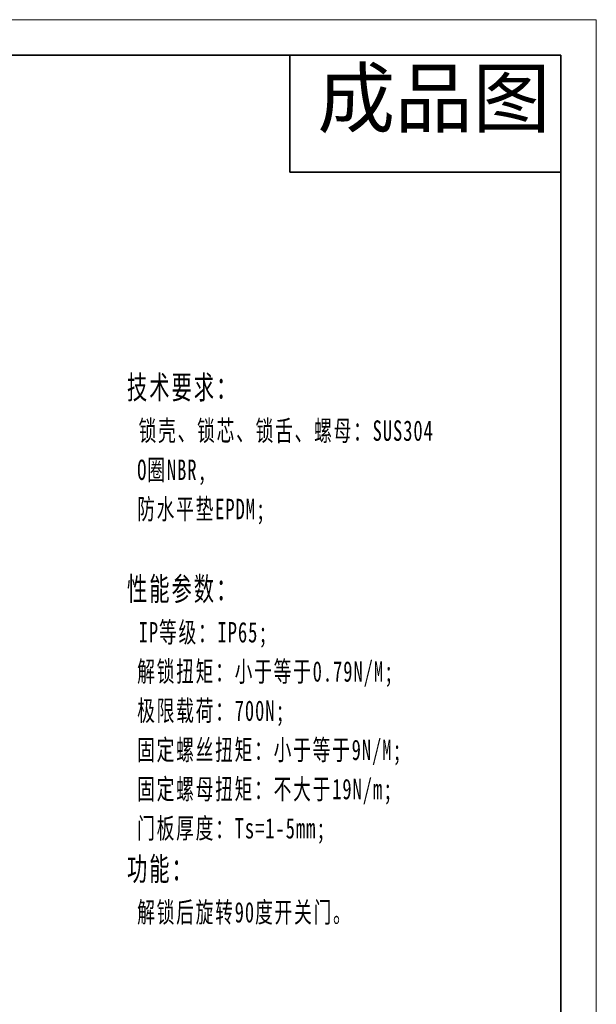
# Model space of a CAD drawing. Header units: millimetres. Extents: x 2555 to 2962, y 1588 to 1875.
# Tile 11 of 11: x 2851 to 2962, y 1686 to 1875. Entities that reach past the tile are written whole.
import ezdxf

# ---------------------------------------------------------------- set-up
doc = ezdxf.new("R2010")
doc.units = ezdxf.units.MM
for name, color, linetype, lineweight in [('尺寸线层', 3, 'Continuous', 18), ('粗实线层', 7, 'Continuous', 35), ('细实线层', 3, 'Continuous', 18)]:
    doc.layers.add(name, color=color, linetype=linetype, lineweight=lineweight)
doc.styles.add('TEXTSTYLE_2', font='arial.ttf')
doc.styles.add('标准', font='txt', dxfattribs={"width": 0.667})

msp = doc.modelspace()

# ---------------------------------------------------------------- linework, layer by layer
at = {"layer": '粗实线层'}
for p, q in [((2902.577, 1868.645), (2902.577, 1846.145)), ((2902.577, 1846.145), (2954.747, 1846.145))]:
    msp.add_line(p, q, dxfattribs=at)
msp.add_lwpolyline([(2578.948, 1868.645), (2954.747, 1868.645), (2954.747, 1592.745), (2578.948, 1592.745)], close=True, dxfattribs=at)
at = {"layer": '细实线层'}
msp.add_lwpolyline([(2554.514, 1875.498), (2961.6, 1875.498), (2961.6, 1587.66), (2554.514, 1587.66)], close=True, dxfattribs=at)

# ---------------------------------------------------------------- texts
at = {"color": 3, "linetype": 'Continuous', "insert": (2907.865, 1865.865), "char_height": 10.9653, "width": 48.18721, "attachment_point": 1, "line_spacing_factor": 0.9, "style": 'TEXTSTYLE_2'}
msp.add_mtext('成品图', dxfattribs=at)
at = {"layer": '尺寸线层', "insert": (2871.185, 1806.935), "char_height": 3.9375, "width": 127.96261, "attachment_point": 1, "line_spacing_factor": 1.15057, "style": '标准'}
msp.add_mtext('{\\H1.14286x;\\T1.1;技术要求：\\P \\H0.875x;锁壳、锁芯、锁舌、螺母：SUS304^I\\P O圈NBR,\\P 防水平垫EPDM;\\P\\P\\H1.14286x;性能参数：\\P \\H0.875x;IP等级：IP65;\\P 解锁扭矩：小于等于0.79N/M;\\P 极限载荷：700N;\\P 固定螺丝扭矩：小于等于9N/M;\\P 固定螺母扭矩：不大于19N/m;\\P 门板厚度：Ts=1-5mm;\\P\\H1.14286x;功能：\\P\\H0.87499x; 解锁后旋转90度开关门。}', dxfattribs=at)

doc.saveas('drawing.dxf')
